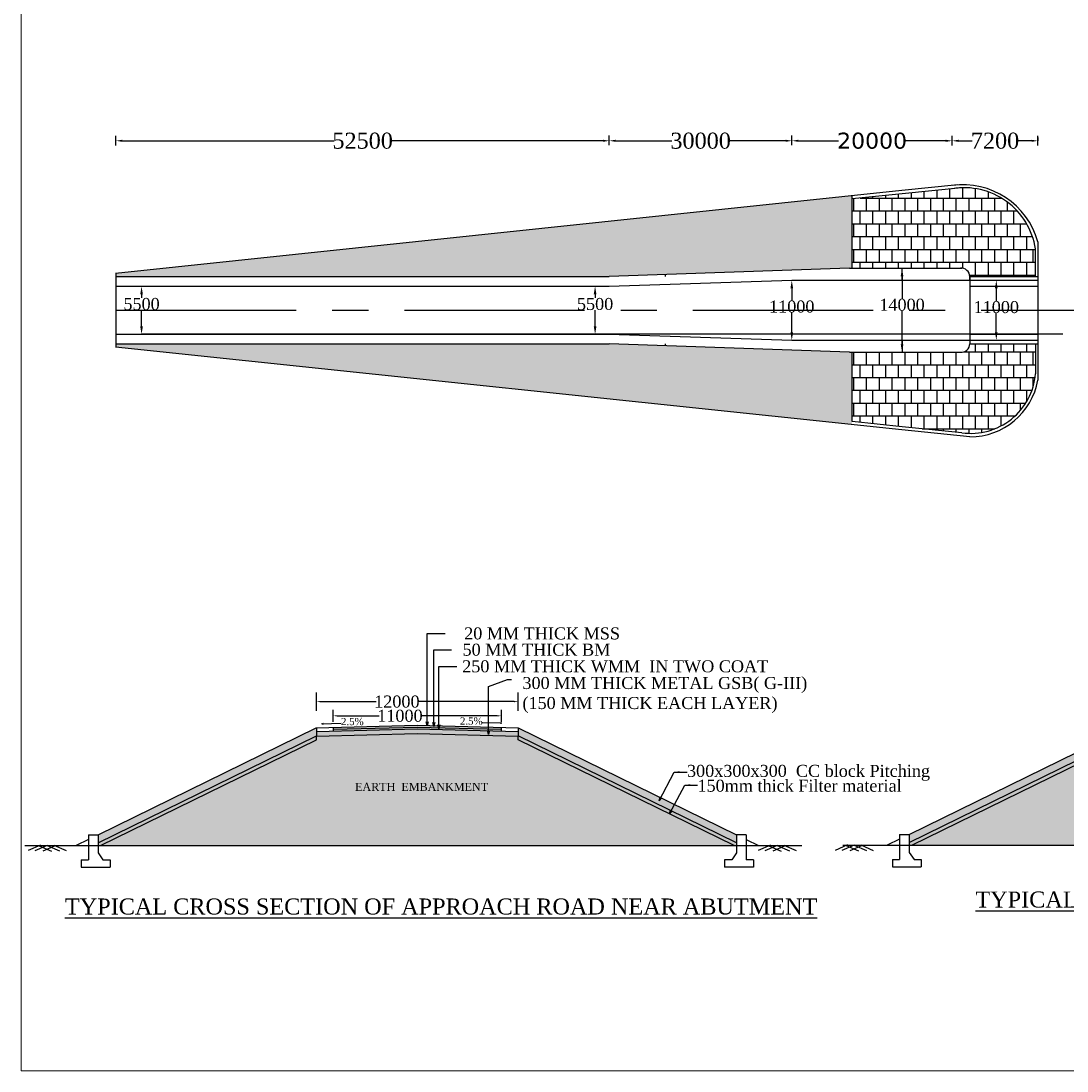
# Model space of a CAD drawing. Header units: millimetres. Extents: x -20950785 to 389010297, y -11535949 to 14056629.
# Tile 24 of 256: x 8343254 to 8473816, y -793794 to -662681. Entities that reach past the tile are written whole.
import ezdxf

# ---------------------------------------------------------------- set-up
doc = ezdxf.new("R2010")
doc.units = ezdxf.units.MM
doc.header["$LTSCALE"] = 60
doc.header["$MEASUREMENT"] = 0
doc.linetypes.add('CENTERX2', pattern=[4, 2.5, -0.5, 0.5, -0.5])
doc.styles.add('style1', font='txt.shx', dxfattribs={"height": 1})
doc.dimstyles.get("Standard").update_dxf_attribs({"dimtxt": 400, "dimasz": 215, "dimexe": 0.18, "dimexo": 0.0625, "dimgap": 0.09, "dimtad": 0, "dimtih": 1, "dimtoh": 1, "dimdec": 0, "dimzin": 4, "dimdsep": 46, "dimtxsty": 'Standard', "dimblk": 'OPEN90', "dimcen": 0, "dimadec": 0, "dimazin": 1, "dimtfac": 1, "dimtdec": 0, "dimtix": 1, "dimtofl": 0, "dimtmove": 0, "dimatfit": 3, "dimldrblk": 'OPEN30', "dimfxl": 1, "dimtolj": 1, "dimtzin": 0, "dimarcsym": 0})
pattern_1 = [(37.5, (1906731.42, 183303.25), (-5.6694022, 173.4141392), [0, -136.8, 0, -153, 0, -146.25]), (7.5, (1906731.42, 183303.25), (159.2799035, 253.993146), [0, -73.8, 0, -123.3, 0, -47.25]), (327.5, (1906620.72, 183303.25), (280.2727676, 0.5093148), [0, -45, 0, -162, 0, -211.5]), (317.5, (1906620.72, 183303.25), (270.551394, 78.990801), [0, -22.5, 0, -106.2, 0, -121.5])]

# ---------------------------------------------------------------- blocks, each defined once
blk = doc.blocks.new('*D115')
at = {"color": 0, "linetype": 'Continuous', "lineweight": -2, "transparency": 16777216}
for p, q in [((8463868, -695047), (8464992, -695047)), ((8464992, -696047), (8464992, -697652)), ((8464992, -701547), (8464992, -699179)), ((8463868, -702547), (8464992, -702547))]:
    blk.add_line(p, q, dxfattribs=at)
for points in [[(8464825, -696047), (8465158, -696047), (8464992, -695047)], [(8464825, -701547), (8465158, -701547), (8464992, -702547)]]:
    blk.add_solid(points, dxfattribs=at)
at = {"layer": 'Defpoints', "color": 0, "linetype": 'Continuous', "lineweight": -2, "transparency": 16777216}
for p in [(8463868, -695047), (8463868, -702547), (8464992, -702547)]:
    blk.add_point(p, dxfattribs=at)
at = {"color": 0, "linetype": 'Continuous', "transparency": 16777216, "insert": (8464992, -698415), "char_height": 500, "attachment_point": 5}
blk.add_mtext('\\A1;{\\fTimes New Roman|b0|i0|c0|p18;\\H3x;11000}', dxfattribs=at)
blk = doc.blocks.new('*D103')
at = {"color": 0, "linetype": 'Continuous', "lineweight": -2, "transparency": 16777216}
for p, q in [((8459486, -677639), (8459486, -677639)), ((8460286, -677639), (8461991, -677639)), ((8469387, -677639), (8467682, -677639)), ((8470187, -677210), (8470187, -677640))]:
    blk.add_line(p, q, dxfattribs=at)
for points in [[(8460286, -677506), (8460286, -677773), (8459486, -677639)], [(8469387, -677506), (8469387, -677773), (8470187, -677639)]]:
    blk.add_solid(points, dxfattribs=at)
at = {"layer": 'Defpoints', "color": 0, "linetype": 'Continuous', "lineweight": -2, "transparency": 16777216}
for p in [(8459486, -677639), (8470187, -677210), (8470187, -677639)]:
    blk.add_point(p, dxfattribs=at)
at = {"color": 0, "linetype": 'Continuous', "transparency": 16777216, "insert": (8464836, -677639), "char_height": 500, "attachment_point": 5}
blk.add_mtext('\\A1;{\\fTimes New Roman|b0|i0|c0|p18;\\H4x;7200}', dxfattribs=at)
blk = doc.blocks.new('*D104')
at = {"color": 0, "linetype": 'Continuous', "lineweight": -2, "transparency": 16777216}
for p, q in [((8355111, -677639), (8355111, -677639)), ((8355911, -677639), (8382331, -677639)), ((8415887, -677639), (8389467, -677639)), ((8416687, -677639), (8416687, -677639))]:
    blk.add_line(p, q, dxfattribs=at)
for points in [[(8355911, -677506), (8355911, -677773), (8355111, -677639)], [(8415887, -677506), (8415887, -677773), (8416687, -677639)]]:
    blk.add_solid(points, dxfattribs=at)
at = {"layer": 'Defpoints', "color": 0, "linetype": 'Continuous', "lineweight": -2, "transparency": 16777216}
for p in [(8355111, -677639), (8416687, -677639), (8416687, -677639)]:
    blk.add_point(p, dxfattribs=at)
at = {"color": 0, "linetype": 'Continuous', "transparency": 16777216, "insert": (8385899, -677639), "char_height": 500, "attachment_point": 5}
blk.add_mtext('\\A1;{\\fTimes New Roman|b0|i0|c0|p18;\\H4x;52500}', dxfattribs=at)
blk = doc.blocks.new('*D102')
at = {"color": 0, "linetype": 'Continuous', "lineweight": -2, "transparency": 16777216}
for p, q in [((8416687, -677639), (8416687, -677639)), ((8417487, -677639), (8424507, -677639)), ((8438686, -677639), (8431666, -677639)), ((8439486, -677639), (8439486, -677639))]:
    blk.add_line(p, q, dxfattribs=at)
for points in [[(8417487, -677506), (8417487, -677773), (8416687, -677639)], [(8438686, -677506), (8438686, -677773), (8439486, -677639)]]:
    blk.add_solid(points, dxfattribs=at)
at = {"layer": 'Defpoints', "color": 0, "linetype": 'Continuous', "lineweight": -2, "transparency": 16777216}
for p in [(8416687, -677639), (8439486, -677639), (8439486, -677639)]:
    blk.add_point(p, dxfattribs=at)
at = {"color": 0, "linetype": 'Continuous', "transparency": 16777216, "insert": (8428087, -677639), "char_height": 500, "attachment_point": 5}
blk.add_mtext('\\A1;{\\fTimes New Roman|b0|i0|c0|p18;\\H4x;30000}', dxfattribs=at)
blk = doc.blocks.new('*D113')
at = {"color": 0, "linetype": 'Continuous', "lineweight": -2, "transparency": 16777216}
for p, q in [((8439486, -695047), (8439463, -695047)), ((8439464, -696047), (8439464, -697585)), ((8439464, -701547), (8439464, -699111)), ((8439464, -702547), (8439463, -702547))]:
    blk.add_line(p, q, dxfattribs=at)
for points in [[(8439297, -696047), (8439630, -696047), (8439464, -695047)], [(8439297, -701547), (8439630, -701547), (8439464, -702547)]]:
    blk.add_solid(points, dxfattribs=at)
at = {"layer": 'Defpoints', "color": 0, "linetype": 'Continuous', "lineweight": -2, "transparency": 16777216}
for p in [(8439486, -695047), (8439464, -702547), (8439464, -702547)]:
    blk.add_point(p, dxfattribs=at)
at = {"color": 0, "linetype": 'Continuous', "transparency": 16777216, "insert": (8439464, -698348), "char_height": 500, "attachment_point": 5}
blk.add_mtext('\\A1;{\\fTimes New Roman|b0|i0|c0|p18;\\H3x;11000}', dxfattribs=at)
blk = doc.blocks.new('*D114')
at = {"color": 0, "linetype": 'Continuous', "lineweight": -2, "transparency": 16777216}
for p, q in [((8358301, -695797), (8358301, -695797)), ((8358301, -696797), (8358301, -697265)), ((8358301, -700797), (8358301, -698791)), ((8416687, -701797), (8358301, -701797))]:
    blk.add_line(p, q, dxfattribs=at)
for points in [[(8358135, -696797), (8358468, -696797), (8358301, -695797)], [(8358135, -700797), (8358468, -700797), (8358301, -701797)]]:
    blk.add_solid(points, dxfattribs=at)
at = {"layer": 'Defpoints', "color": 0, "linetype": 'Continuous', "lineweight": -2, "transparency": 16777216}
for p in [(8358301, -695797), (8358301, -701797), (8416687, -701797)]:
    blk.add_point(p, dxfattribs=at)
at = {"color": 0, "linetype": 'Continuous', "transparency": 16777216, "insert": (8358301, -698028), "char_height": 500, "attachment_point": 5}
blk.add_mtext('\\A1;{\\fTimes New Roman|b0|i0|c0|p18;\\H3x;5500}', dxfattribs=at)
blk = doc.blocks.new('*D112')
at = {"color": 0, "linetype": 'Continuous', "lineweight": -2, "transparency": 16777216}
for p, q in [((8453227, -693547), (8453227, -693547)), ((8453227, -694547), (8453227, -697361)), ((8453227, -703047), (8453227, -698887)), ((8453227, -704047), (8453227, -704047))]:
    blk.add_line(p, q, dxfattribs=at)
for points in [[(8453060, -694547), (8453394, -694547), (8453227, -693547)], [(8453060, -703047), (8453394, -703047), (8453227, -704047)]]:
    blk.add_solid(points, dxfattribs=at)
at = {"layer": 'Defpoints', "color": 0, "linetype": 'Continuous', "lineweight": -2, "transparency": 16777216}
for p in [(8453227, -693547), (8453227, -704047), (8453227, -704047)]:
    blk.add_point(p, dxfattribs=at)
at = {"color": 0, "linetype": 'Continuous', "transparency": 16777216, "insert": (8453227, -698124), "char_height": 500, "attachment_point": 5}
blk.add_mtext('\\A1;{\\fTimes New Roman|b0|i0|c0|p18;\\H3x;14000}', dxfattribs=at)
blk = doc.blocks.new('*D117')
at = {"color": 0, "linetype": 'Continuous', "lineweight": -2, "transparency": 16777216}
for p, q in [((8439486, -677639), (8439486, -677640)), ((8440286, -677640), (8445312, -677640)), ((8458686, -677640), (8453659, -677640)), ((8459486, -677639), (8459486, -677640))]:
    blk.add_line(p, q, dxfattribs=at)
for points in [[(8440286, -677506), (8440286, -677773), (8439486, -677640)], [(8458686, -677506), (8458686, -677773), (8459486, -677640)]]:
    blk.add_solid(points, dxfattribs=at)
at = {"layer": 'Defpoints', "color": 0, "linetype": 'Continuous', "lineweight": -2, "transparency": 16777216}
for p in [(8439486, -677639), (8459486, -677639), (8459486, -677640)]:
    blk.add_point(p, dxfattribs=at)
at = {"color": 0, "linetype": 'Continuous', "transparency": 16777216, "insert": (8449486, -677640), "char_height": 500, "attachment_point": 5}
blk.add_mtext('\\A1;{\\fVerdana|b0|i0|c0|p34;\\H4x;20000}', dxfattribs=at)
blk = doc.blocks.new('*D118')
at = {"color": 0, "linetype": 'Continuous', "lineweight": -2, "transparency": 16777216}
for p, q in [((8380121, -747672), (8380121, -747671)), ((8380621, -747672), (8387574, -747672)), ((8404821, -747672), (8392773, -747672)), ((8405321, -747672), (8405321, -747671))]:
    blk.add_line(p, q, dxfattribs=at)
for points in [[(8380621, -747588), (8380621, -747755), (8380121, -747672)], [(8404821, -747588), (8404821, -747755), (8405321, -747672)]]:
    blk.add_solid(points, dxfattribs=at)
at = {"layer": 'Defpoints', "color": 0, "linetype": 'Continuous', "lineweight": -2, "transparency": 16777216}
for p in [(8380121, -747672), (8405321, -747672), (8405321, -747672)]:
    blk.add_point(p, dxfattribs=at)
at = {"color": 0, "linetype": 'Continuous', "transparency": 16777216, "insert": (8390173, -747672), "char_height": 300, "attachment_point": 5}
blk.add_mtext('\\A1;{\\fTimes New Roman|b0|i0|c0|p18;\\H5x;12000}', dxfattribs=at)
blk = doc.blocks.new('*D119')
at = {"color": 0, "linetype": 'Continuous', "lineweight": -2, "transparency": 16777216}
for p, q in [((8382210, -749442), (8382210, -749442)), ((8382710, -749442), (8387955, -749442)), ((8402710, -749442), (8393153, -749442)), ((8403210, -749442), (8403210, -749442))]:
    blk.add_line(p, q, dxfattribs=at)
for points in [[(8382710, -749359), (8382710, -749526), (8382210, -749442)], [(8402710, -749359), (8402710, -749526), (8403210, -749442)]]:
    blk.add_solid(points, dxfattribs=at)
at = {"layer": 'Defpoints', "color": 0, "linetype": 'Continuous', "lineweight": -2, "transparency": 16777216}
for p in [(8382210, -749442), (8403210, -749442), (8403210, -749442)]:
    blk.add_point(p, dxfattribs=at)
at = {"color": 0, "linetype": 'Continuous', "transparency": 16777216, "insert": (8390554, -749442), "char_height": 300, "attachment_point": 5}
blk.add_mtext('\\A1;{\\fTimes New Roman|b0|i0|c0|p18;\\H5x;11000}', dxfattribs=at)
blk = doc.blocks.new('*D281')
at = {"color": 0, "linetype": 'Continuous', "lineweight": -2, "transparency": 16777216}
for p, q in [((8414913, -695797), (8414913, -695797)), ((8414913, -696797), (8414913, -697265)), ((8414913, -700797), (8414913, -698791)), ((8473299, -701797), (8414913, -701797))]:
    blk.add_line(p, q, dxfattribs=at)
for points in [[(8414746, -696797), (8415080, -696797), (8414913, -695797)], [(8414746, -700797), (8415080, -700797), (8414913, -701797)]]:
    blk.add_solid(points, dxfattribs=at)
at = {"layer": 'Defpoints', "color": 0, "linetype": 'Continuous', "lineweight": -2, "transparency": 16777216}
for p in [(8414913, -695797), (8414913, -701797), (8473299, -701797)]:
    blk.add_point(p, dxfattribs=at)
at = {"color": 0, "linetype": 'Continuous', "transparency": 16777216, "insert": (8414913, -698028), "char_height": 500, "attachment_point": 5}
blk.add_mtext('\\A1;{\\fTimes New Roman|b0|i0|c0|p18;\\H3x;5500}', dxfattribs=at)

msp = doc.modelspace()

# ---------------------------------------------------------------- hatches: boundary and pattern name
at = {"linetype": 'ByBlock', "lineweight": -2, "ltscale": 2}
h = msp.add_hatch(dxfattribs=at)
h.set_pattern_fill('AR-B88', color=256, scale=200)
edge = h.paths.add_edge_path()
edge.add_line((8460715.04, -683500.69), (8453227.02, -684247.19))
edge.add_line((8453227.02, -684247.19), (8446985.68, -684905.57))
edge.add_line((8446985.68, -684905.57), (8446985.68, -693547.19))
edge.add_line((8446985.68, -693547.19), (8460503.72, -693547.19))
edge.add_arc((8460604.55, -694625.46), 1082.98, 1.4961999, 95.3422845, ccw=False)
edge.add_line((8461687.16, -694597.19), (8469887.16, -694597.19))
edge.add_line((8469887.16, -694597.19), (8469887.16, -691145.94))
edge.add_arc((8460959.39, -692532.13), 9034.74, 8.8256354, 91.5497913)
edge = h.paths.add_edge_path()
edge.add_line((8460503.72, -704047.19), (8446985.68, -704047.19))
edge.add_line((8446985.68, -704047.19), (8446985.68, -712688.81))
edge.add_line((8446985.68, -712688.81), (8453227.02, -713347.19))
edge.add_line((8453227.02, -713347.19), (8460698.96, -714093.59))
edge.add_arc((8461810.14, -706064.46), 8105.66, 262.1207209, 355.1822315)
edge.add_line((8469887.16, -706745.22), (8469887.16, -702997.19))
edge.add_line((8469887.16, -702997.19), (8461687.16, -702997.19))
edge.add_arc((8460604.55, -702968.91), 1082.98, 264.6577155, 358.5038001, ccw=False)
h = msp.add_hatch(dxfattribs=at)
h.set_pattern_fill('AR-CONC', color=256, scale=200)
h.set_pattern_definition([(50, (0, 0), (1434.52037, -125.50427), [150, -1650]), (355, (0, 0), (-277.50267, 1504.38427), [120, -1320]), (100.451444, (119.5, -10.5), (1157.0177, 1378.87998), [127.48038, -1402.28422]), (46.1842, (0, 400), (2134.48266, -331.03856), [225, -2475]), (96.635635, (177.9, 372.4), (1869.3239, 1948.2372), [191.2207, -2103.4275]), (351.184164, (0, 400), (1869.3239, 1948.2372), [180, -1980]), (21, (200, 300), (1193.8141, -805.23778), [150, -1650]), (326, (200, 300), (486.63066, 1450.3001), [120, -1320]), (71.451445, (299.5, 232.9), (1680.44475, 645.0623), [127.48038, -1402.28422]), (37.5, (0, 0), (24.31971, 665.787708), [0, -1304, 0, -1340, 0, -1325]), (7.5, (0, 0), (526.139075, 788.823424), [0, -764, 0, -1274, 0, -505]), (327.5, (-446, 0), (1067.644872, -45.109743), [0, -500, 0, -1560, 0, -2070]), (317.5, (-646, 0), (1166.37234, 200.20996), [0, -650, 0, -1036, 0, -1470])])
h.paths.add_polyline_path([(8446985.68, -684503.35), (8355110.81, -694194.97), (8355110.81, -694597.19), (8416687.16, -694597.19), (8446687.16, -693547.19), (8446985.68, -693547.19)])
h.paths.add_polyline_path([(8446985.68, -704047.19), (8446687.16, -704047.19), (8416687.16, -702997.19), (8355110.81, -702997.19), (8355110.81, -703399.41), (8446985.68, -713091.03)])
h.paths.add_polyline_path([(8629591.02, -703546.72), (8629591.02, -703145.58), (8542447.84, -703145.58), (8542447.84, -710113.58)])
h.paths.add_polyline_path([(8542447.84, -687777.59), (8542447.84, -694745.58), (8629591.02, -694745.58), (8629591.02, -694344.45)])
at = {"linetype": 'Continuous'}
h = msp.add_hatch(dxfattribs=at)
h.set_pattern_fill('HONEY', color=256, scale=3000)
h.set_pattern_definition([(0, (1906731.42, 183303.25), (562.5, 324.759526), [375, -750]), (120, (1906731.42, 183303.25), (-562.5, 324.759526), [375, -750]), (60, (1906731.42, 183303.25), (1e-13, 649.519053), [-750, 375])])
h.paths.add_polyline_path([(8352869.25, -764283.04), (8352869.25, -765285.15), (8380121.31, -751940.4), (8380121.31, -750943.51), (8380110.06, -750943.79)])
h.paths.add_polyline_path([(8432573.36, -765285.15), (8432573.36, -764283.55), (8405321.31, -750943.79), (8405321.31, -751940.4)])
h = msp.add_hatch(dxfattribs=at)
h.set_pattern_fill('AR-CONC', color=256, scale=90)
h.set_pattern_definition([(50, (1906731.4, 183303.25), (645.534164, -56.47692), [67.5, -742.5]), (355, (1906731.4, 183303.25), (-124.8762, 676.97292), [54, -594]), (100.451444, (1906785.2, 183298.54), (520.65796, 620.49599), [57.36617, -631.0279]), (46.1842, (1906731.4, 183483.25), (960.5172, -148.96735), [101.25, -1113.75]), (96.635635, (1906811.5, 183470.8), (841.19575, 876.70674), [86.04931, -946.54238]), (351.184164, (1906731.4, 183483.3), (841.19575, 876.70674), [81, -891]), (21, (1906821.4, 183438.25), (537.216347, -362.357), [67.5, -742.5]), (326, (1906821.4, 183438.25), (218.9838, 652.63504), [54, -594]), (71.451445, (1906866.2, 183408.05), (756.20014, 290.27804), [57.36617, -631.0279]), (37.5, (1906731.42, 183303.25), (10.94387, 299.6044684), [0, -586.8, 0, -603, 0, -596.25]), (7.5, (1906731.42, 183303.25), (236.762584, 354.97054), [0, -343.8, 0, -573.3, 0, -227.25]), (327.5, (1906530.72, 183303.25), (480.4401926, -20.299385), [0, -225, 0, -702, 0, -931.5]), (317.5, (1906440.72, 183303.25), (524.867552, 90.094484), [0, -292.5, 0, -466.2, 0, -661.5])])
h.paths.add_polyline_path([(8392721.31, -751078.65), (8380121.31, -751393.65), (8380121.31, -751978.65), (8392721.31, -751663.65)])
h.paths.add_polyline_path([(8405321.31, -751393.65), (8392721.31, -751078.65), (8392721.31, -751663.65), (8405321.31, -751978.65)])
h = msp.add_hatch(dxfattribs=at)
h.set_pattern_fill('AR-CONC', color=256, scale=60)
h.set_pattern_definition([(50, (1906731.42, 183303.25), (430.35611, -37.651281), [45, -495]), (355, (1906731.42, 183303.25), (-83.2508, 451.31528), [36, -396]), (100.4514445, (1906767.3, 183300.1), (347.105308, 413.663995), [38.244115, -420.685267]), (46.1842, (1906731.4, 183423.25), (640.3448, -99.31157), [67.5, -742.5]), (96.635635, (1906784.8, 183415), (560.79717, 584.47116), [57.366205, -631.028256]), (351.184164, (1906731.4, 183423.25), (560.79717, 584.47116), [54, -594]), (21, (1906791.42, 183393.25), (358.144231, -241.571334), [45, -495]), (326, (1906791.42, 183393.25), (145.9892, 435.090027), [36, -396]), (71.451445, (1906821.27, 183373.1), (504.133426, 193.518692), [38.244114, -420.685267]), (37.5, (1906731.42, 183303.25), (7.2959132, 199.7363123), [0, -391.2, 0, -402, 0, -397.5]), (7.5, (1906731.42, 183303.25), (157.8417225, 236.647027), [0, -229.2, 0, -382.2, 0, -151.5]), (327.5, (1906597.62, 183303.25), (320.2934617, -13.532923), [0, -150, 0, -468, 0, -621]), (317.5, (1906537.62, 183303.25), (349.911702, 60.062989), [0, -195, 0, -310.8, 0, -441])])
h.paths.add_polyline_path([(8392721.31, -750628.51), (8382210.06, -750891.29), (8382210.06, -751116.36), (8392721.31, -750853.58)])
h.paths.add_polyline_path([(8392721.31, -750628.51), (8392721.31, -750853.58), (8403207.02, -751115.73), (8403207.02, -750890.66)])
h.paths.add_polyline_path([(8392721.31, -750853.58), (8392721.31, -751078.65), (8403207.02, -751340.8), (8403207.02, -751115.73)])
h.paths.add_polyline_path([(8392721.31, -750853.58), (8382210.06, -751116.36), (8382210.06, -751341.43), (8392721.31, -751078.65)])
h = msp.add_hatch(dxfattribs=at)
h.set_pattern_fill('HONEY', color=256, scale=3000)
h.set_pattern_definition([(0, (2007986.2, 183336.07), (562.5, 324.759526), [375, -750]), (120, (2007986.2, 183336.07), (-562.5, 324.759526), [375, -750]), (60, (2007986.2, 183336.07), (1e-13, 649.519053), [-750, 375])])
h.paths.add_polyline_path([(8454124.03, -764250.23), (8454124.03, -765252.34), (8481376.08, -751907.58), (8481376.08, -750910.7), (8481364.83, -750910.98)])
h.paths.add_polyline_path([(8533828.14, -765252.34), (8533828.14, -764250.73), (8506576.08, -750910.98), (8506576.08, -751907.58)])
h = msp.add_hatch(dxfattribs=at)
h.set_pattern_fill('AR-SAND', color=256, scale=90)
h.set_pattern_definition(pattern_1)
h.paths.add_polyline_path([(8380142.58, -752431.03), (8380119.55, -751941.26), (8352869.25, -765285.15), (8352869.25, -765628.65), (8353191, -765628.65)])
h = msp.add_hatch(dxfattribs=at)
h.set_pattern_fill('AR-SAND', color=256, scale=1000)
h.set_pattern_definition([(37.5, (6284339, -677743.5), (-62.9934, 1926.8238), [0, -1520, 0, -1700, 0, -1625]), (7.5, (6284339, -677743.5), (1769.7767, 2822.146), [0, -820, 0, -1370, 0, -525]), (327.5, (6283109, -677743.5), (3114.1419, 5.659), [0, -500, 0, -1800, 0, -2350]), (317.5, (6283109, -677743.5), (3006.1266, 877.6756), [0, -250, 0, -1180, 0, -1350])])
h.paths.add_polyline_path([(8392721.31, -751663.65), (8380121.31, -751978.65), (8380142.58, -752431.03), (8353191, -765628.65), (8392721.31, -765628.65)])
h.paths.add_polyline_path([(8405300.03, -752431.03), (8405321.31, -751978.65), (8392721.31, -751663.65), (8392721.31, -765628.65), (8432251.61, -765628.65)])
h = msp.add_hatch(dxfattribs=at)
h.set_pattern_fill('AR-SAND', color=256, scale=90)
h.set_pattern_definition(pattern_1)
h.paths.add_polyline_path([(8405321.31, -751940.4), (8405321.31, -751978.65), (8405300.03, -752431.03), (8432251.61, -765628.65), (8432573.36, -765628.65), (8432573.36, -765285.15)])
h = msp.add_hatch(dxfattribs=at)
h.set_pattern_fill('AR-SAND', color=256, scale=90)
h.set_pattern_definition([(37.5, (2007986.2, 183336.07), (-5.6694022, 173.4141392), [0, -136.8, 0, -153, 0, -146.25]), (7.5, (2007986.2, 183336.07), (159.2799035, 253.993146), [0, -73.8, 0, -123.3, 0, -47.25]), (327.5, (2007875.5, 183336.07), (280.2727676, 0.5093148), [0, -45, 0, -162, 0, -211.5]), (317.5, (2007875.5, 183336.07), (270.551394, 78.990801), [0, -22.5, 0, -106.2, 0, -121.5])])
h.paths.add_polyline_path([(8481397.36, -752398.22), (8481374.32, -751908.44), (8454124.03, -765252.34), (8454124.03, -765595.84), (8454445.78, -765595.84)])
h = msp.add_hatch(dxfattribs=at)
h.set_pattern_fill('AR-SAND', color=256, scale=1000)
h.set_pattern_definition([(37.5, (6385593.8, -677710.7), (-62.9934, 1926.8238), [0, -1520, 0, -1700, 0, -1625]), (7.5, (6385593.8, -677710.7), (1769.7767, 2822.146), [0, -820, 0, -1370, 0, -525]), (327.5, (6384363.8, -677710.7), (3114.1419, 5.659), [0, -500, 0, -1800, 0, -2350]), (317.5, (6384363.8, -677710.7), (3006.1266, 877.6756), [0, -250, 0, -1180, 0, -1350])])
h.paths.add_polyline_path([(8493976.08, -751630.84), (8481376.08, -751945.84), (8481397.36, -752398.22), (8454445.78, -765595.84), (8493976.08, -765595.84)])
h.paths.add_polyline_path([(8506554.81, -752398.22), (8506576.08, -751945.84), (8493976.08, -751630.84), (8493976.08, -765595.84), (8533506.38, -765595.84)])

# ---------------------------------------------------------------- linework, layer by layer
at = {"lineweight": 5}
for p, q in [((8343253.98, -793794.32), (8343253.98, -600358.69)), ((8641735.75, -793794.32), (8343253.98, -793794.32))]:
    msp.add_line(p, q, dxfattribs=at)
at = {"linetype": 'Continuous'}
for p, q in [((8355110.81, -678239.46), (8355110.81, -677038.92)), ((8416687.36, -678184.28), (8416687.36, -676983.75)), ((8439485.68, -678184.28), (8439485.68, -676983.75)), ((8459485.68, -678239.84), (8459485.68, -677039.3)), ((8470187.16, -678239.66), (8470187.16, -677039.12)), ((8470187.16, -690256.95), (8470187.16, -707518.14)), ((8446687.16, -693547.19), (8460705.38, -693547.19)), ((8355110.81, -694597.19), (8416687.16, -694597.19)), ((8423646.42, -694353.61), (8423646.42, -694597.19)), ((8461687.16, -694597.19), (8470187.16, -694597.19)), ((8461687.16, -694597.19), (8461687.16, -702997.19)), ((8416687.34, -695797.19), (8439485.68, -695047.19)), ((8439485.68, -695047.19), (8470187.16, -695047.19)), ((8468187.16, -698797.19), (8483990.33, -698797.19)), ((8416687.16, -701797.19), (8439463.66, -702547.19)), ((8439463.66, -702547.19), (8470187.16, -702547.19)), ((8355110.81, -702997.19), (8416687.16, -702997.19)), ((8423646.42, -702997.19), (8423646.42, -703240.76)), ((8446687.16, -704047.19), (8460705.38, -704047.19)), ((8461687.16, -702997.19), (8470187.16, -702997.19)), ((8469887.16, -702997.19), (8469887.16, -706745.22)), ((8380121.31, -748812.26), (8380121.31, -746531.01)), ((8405321.31, -748812.26), (8405321.31, -746531.01)), ((8382210.06, -750184.31), (8382210.06, -748700.22)), ((8403210.06, -750184.31), (8403210.06, -748700.22)), ((8380121.31, -750943.51), (8380121.31, -751978.65)), ((8382210.06, -750891.29), (8382210.06, -751341.43)), ((8403207.02, -750890.66), (8403207.02, -751340.8)), ((8403207.02, -750890.66), (8403207.02, -751340.8)), ((8405321.31, -750943.51), (8405321.31, -751978.65)), ((8351669.25, -764283.55), (8351669.25, -767433.55)), ((8351669.25, -764283.55), (8352869.25, -764283.55)), ((8352869.25, -764283.55), (8352869.25, -766533.55)), ((8432573.36, -764283.55), (8432573.36, -766533.55)), ((8433773.36, -764283.55), (8432573.36, -764283.55)), ((8433773.36, -764283.55), (8433773.36, -767433.55)), ((8452924.03, -764250.73), (8452924.03, -767400.73)), ((8452924.03, -764250.73), (8454124.03, -764250.73)), ((8454124.03, -764250.73), (8454124.03, -766500.73)), ((8343713.36, -765628.65), (8440717.86, -765628.65)), ((8351669.25, -765633.55), (8352869.25, -765633.55)), ((8445827.34, -765595.84), (8543680.52, -765595.84)), ((8452924.03, -765600.73), (8454124.03, -765600.73)), ((8352869.25, -766533.55), (8353469.25, -767433.55)), ((8432573.36, -766533.55), (8431973.36, -767433.55)), ((8454124.03, -766500.73), (8454724.03, -767400.73)), ((8350769.25, -767433.55), (8350769.25, -768333.55)), ((8350769.25, -767433.55), (8351669.25, -767433.55)), ((8353469.25, -767433.55), (8354369.25, -767433.55)), ((8354369.25, -767433.55), (8354369.25, -768333.55)), ((8431973.36, -767433.55), (8431073.36, -767433.55)), ((8431073.36, -767433.55), (8431073.36, -768333.55)), ((8434673.36, -767433.55), (8433773.36, -767433.55)), ((8434673.36, -767433.55), (8434673.36, -768333.55)), ((8452024.03, -767400.73), (8452024.03, -768300.73)), ((8452024.03, -767400.73), (8452924.03, -767400.73)), ((8452024.03, -768300.73), (8455624.03, -768300.73)), ((8454724.03, -767400.73), (8455624.03, -767400.73)), ((8455624.03, -767400.73), (8455624.03, -768300.73)), ((8350769.25, -768333.55), (8354369.25, -768333.55)), ((8434673.36, -768333.55), (8431073.36, -768333.55))]:
    msp.add_line(p, q, dxfattribs=at)
at = {"linetype": 'ByBlock', "lineweight": -2, "ltscale": 2}
for p, q in [((8460173.33, -683147.27), (8453187.04, -683849.19)), ((8460630.16, -683503.39), (8453227.02, -684247.19)), ((8446985.68, -684905.57), (8446985.68, -684503.35)), ((8446985.68, -693547.19), (8446985.68, -684905.57)), ((8469887.16, -694597.19), (8469887.16, -691152.83)), ((8453227.02, -695047.19), (8453227.02, -693547.19)), ((8355110.81, -694194.97), (8355110.81, -703399.41)), ((8461687.16, -695047.19), (8461687.16, -694597.19)), ((8456985.68, -695047.19), (8456985.68, -695040.93)), ((8453227.02, -702547.19), (8453227.02, -704047.19)), ((8453185.06, -713744.98), (8355068.85, -703394.98)), ((8446985.68, -712688.81), (8446985.68, -704047.19)), ((8453227.02, -713347.19), (8446985.68, -712688.81)), ((8461697.8, -714595.36), (8453187.26, -713745.21)), ((8460698.96, -714093.59), (8453227.02, -713347.19)), ((8461687.16, -714192.31), (8461687.16, -714197.19))]:
    msp.add_line(p, q, dxfattribs=at)
at = {"linetype": 'CENTERX2', "ltscale": 500}
for p, q in [((8355110.81, -695797.19), (8416687.34, -695797.19)), ((8461687.16, -695797.19), (8470187.16, -695797.19)), ((8355110.81, -701797.19), (8416687.16, -701797.19)), ((8461687.16, -701797.19), (8470187.16, -701797.19))]:
    msp.add_line(p, q, dxfattribs=at)
at = {"linetype": 'CENTERX2', "ltscale": 150}
msp.add_line((8355110.81, -698797.19), (8470187.16, -698797.19), dxfattribs=at)
for p, q in [((8345695.15, -765600.29), (8344155.6, -766280.04)), ((8346529.45, -765628.65), (8344989.9, -766308.4)), ((8345527.04, -765662.74), (8347066.59, -766342.49)), ((8347531.85, -765662.74), (8345992.3, -766342.49)), ((8346529.45, -765628.65), (8348069, -766308.4)), ((8347363.74, -765600.29), (8348903.29, -766280.04)), ((8436787.41, -765600.29), (8435247.86, -766280.04)), ((8437621.71, -765628.65), (8436082.16, -766308.4)), ((8436619.3, -765662.74), (8438158.85, -766342.49)), ((8438624.11, -765662.74), (8437084.56, -766342.49)), ((8437621.71, -765628.65), (8439161.26, -766308.4)), ((8438456, -765600.29), (8439995.55, -766280.04)), ((8446427.27, -765567.47), (8444887.72, -766247.22)), ((8447261.56, -765595.84), (8445722.02, -766275.59)), ((8446259.16, -765629.92), (8447798.71, -766309.67)), ((8448263.97, -765629.92), (8446724.42, -766309.67)), ((8447261.56, -765595.84), (8448801.11, -766275.59)), ((8448095.86, -765567.47), (8449635.41, -766247.22))]:
    msp.add_line(p, q)
at = {"linetype": 'ByBlock', "lineweight": -2, "ltscale": 2}
for points in [[(8453185.06, -683849.39), (8355068.85, -694199.39)], [(8453227.02, -684247.19), (8446985.68, -684905.57)]]:
    msp.add_lwpolyline(points, dxfattribs=at)
at = {"linetype": 'Continuous'}
for points in [[(8446687.16, -693547.19), (8416687.16, -694597.19)], [(8446687.16, -704047.19), (8416687.16, -702997.19)], [(8352868.22, -764283.55), (8380110.06, -750943.79)], [(8380110.06, -750943.79), (8392721.31, -750628.51), (8405332.55, -750943.79)], [(8380110.06, -750943.79), (8392721.31, -750628.51), (8405332.55, -750943.79)], [(8380115.68, -751168.72), (8380121.31, -751168.58)], [(8380121.31, -751393.65), (8392721.31, -751078.65), (8405321.31, -751393.65)], [(8380121.31, -751393.65), (8392721.31, -751078.65), (8405321.31, -751393.65)], [(8382210.06, -751116.36), (8392721.31, -750853.58), (8403207.02, -751115.73)], [(8405321.31, -750943.79), (8432573.36, -764283.55)], [(8405321.31, -751168.58), (8405326.93, -751168.72)], [(8454123, -764250.73), (8481364.83, -750910.98)], [(8352869.25, -765285.15), (8380121.31, -751940.4)], [(8353191, -765628.65), (8380142.58, -752431.03), (8380121.31, -751978.65)], [(8380121.31, -751978.65), (8392721.31, -751663.65), (8405321.31, -751978.65)], [(8432251.61, -765628.65), (8405300.03, -752431.03), (8405321.31, -751978.65)], [(8432573.36, -765285.15), (8405321.31, -751940.4)], [(8454124.03, -765252.34), (8481376.08, -751907.58)], [(8454445.78, -765595.84), (8481397.36, -752398.22), (8481376.08, -751945.84)], [(8351669.25, -764870.94), (8350121.31, -765628.65)], [(8433773.36, -764870.94), (8435321.31, -765628.65)], [(8452924.03, -764838.13), (8451376.08, -765595.84)]]:
    msp.add_lwpolyline(points, dxfattribs=at)
at = {"linetype": 'ByBlock', "lineweight": -2, "ltscale": 2}
for centre, radius, start, end in [((8460802.67, -692867.83), 9740.91, 15.5472121, 97.7702856), ((8460959.29, -692532.26), 9034.87, 8.8263385, 99.3869999), ((8461810.14, -706064.46), 8105.66, 262.1207209, 355.1822315), ((8461737.56, -706015.1), 8582.24, 269.6470631, 349.9136033)]:
    msp.add_arc(centre, radius, start, end, dxfattribs=at)
at = {"linetype": 'Continuous'}
for centre, start, end in [((8460604.55, -694625.46), 1.4961999, 95.3422845), ((8460604.55, -702968.91), 264.6577155, 358.5038001)]:
    msp.add_arc(centre, 1082.98, start, end, dxfattribs=at)

# ---------------------------------------------------------------- texts
at = {"linetype": 'Continuous', "attachment_point": 4}
for s, insert, char_height, width in [('{\\fTimes New Roman|b0|i0|c0|p18;       \\H1.66667x;20 MM THICK MSS}', (8396192.83, -739163.74), 900, 22391.2183), ('{\\fTimes New Roman|b0|i0|c0|p18;    \\H1.66667x;50 MM THICK BM }', (8397008.54, -741196.72), 900, 22391.2183), ('{\\fTimes New Roman|b0|i0|c0|p18;  \\H1.66667x;250 MM THICK WMM  IN TWO COAT\\H0.6x; }', (8397647.02, -743277.04), 900, 40628.2293), ('{\\fTimes New Roman|b0|i0|c0|p18;300 MM THICK METAL GSB( G-III)  (150 MM THICK EACH LAYER)}', (8405844.37, -746838.67), 1500, 40021.6834)]:
    msp.add_mtext(s, dxfattribs=dict(at, insert=insert, char_height=char_height, width=width))
at = {"linetype": 'Continuous'}
for s, insert, char_height, attachment_point in [('{\\fTimes New Roman|b0|i0|c0|p18;2.5%}\\~', (8383196.35, -750166.47), 900, 4), ('{\\fTimes New Roman|b0|i0|c0|p18;2.5%}\\~', (8400876.43, -750101.82), 900, 6), ('{\\fTimes New Roman|b0|i0|c0|p18;300x300x300  CC block Pitching}', (8426384.88, -756564.44), 1500, 4), ('{\\fTimes New Roman|b0|i0|c0|p18;150mm thick Filter material }', (8427694.01, -758179.13), 1500, 4)]:
    msp.add_mtext(s, dxfattribs=dict(at, insert=insert, char_height=char_height, attachment_point=attachment_point))
at = {"char_height": 2073.6, "attachment_point": 1, "style": 'style1'}
for s, insert in [('{\\fTimes New Roman|b0|i0|c0|p18;\\H0.48225x;EARTH  EMBANKMENT\\H2.0736x;                         }', (8384946.17, -757814.21)), ('{\\fTimes New Roman|b0|i0|c0|p18;\\H0.96451x;\\LTYPICAL CROSS SECTION OF APPROACH ROAD NEAR ABUTMENT\\H0.75x;\\l \\H1.3824x;                        }', (8348741.19, -772252.27)), ('{\\fTimes New Roman|b0|i0|c0|p18;\\H0.96451x;\\LTYPICAL CROSS SECTION OF APPROACH ROAD\\l \\H1.0368x;                        }', (8462386.11, -771381.77))]:
    msp.add_mtext(s, dxfattribs=dict(at, insert=insert))

# ---------------------------------------------------------------- dimensions: what is measured, and where the dimension line sits
at = {"linetype": 'Continuous'}
for base, p1, p2, text, picture, middle in [((8416687.36, -677639.19), (8355110.81, -677639.19), (8416687.36, -677639.19), '{\\fTimes New Roman|b0|i0|c0|p18;\\H4x;52500}', '*D104', (8385899.09, -677639.19)), ((8439485.68, -677639.19), (8416687.36, -677639.19), (8439485.68, -677639.19), '{\\fTimes New Roman|b0|i0|c0|p18;\\H4x;30000}', '*D102', (8428086.52, -677639.19)), ((8459485.68, -677639.77), (8439485.68, -677639.19), (8459485.68, -677639.19), '{\\fVerdana|b0|i0|c0|p34;\\H4x;<>}', '*D117', (8449485.68, -677639.77)), ((8470187.16, -677639.39), (8459485.68, -677639.39), (8470187.16, -677209.61), '{\\fTimes New Roman|b0|i0|c0|p18;\\H4x;7200}', '*D103', (8464836.42, -677639.39))]:
    dim = msp.add_linear_dim(base=base, p1=p1, p2=p2, text=text, dimstyle='Standard', override={"dimtxt": 500, "dimasz": 800, "dimfxl": 300}, dxfattribs=at)
    dim.commit()
    dim.dimension.update_dxf_attribs({"geometry": picture, "text_midpoint": middle})
for base, p1, p2, text, picture, middle in [((8453227.02, -704047.19), (8453227.02, -693547.19), (8453227.02, -704047.19), '{\\fTimes New Roman|b0|i0|c0|p18;\\H3x;14000}', '*D112', (8453227.02, -698123.86)), ((8358301.22, -701797.19), (8358301.22, -695797.19), (8416687.16, -701797.19), '{\\fTimes New Roman|b0|i0|c0|p18;\\H3x;5500}', '*D114', (8358301.22, -698027.94)), ((8414912.97, -701797.19), (8414912.97, -695797.19), (8473298.91, -701797.19), '{\\fTimes New Roman|b0|i0|c0|p18;\\H3x;5500}', '*D281', (8414912.97, -698027.94)), ((8439463.66, -702547.19), (8439485.68, -695047.19), (8439463.66, -702547.19), '{\\fTimes New Roman|b0|i0|c0|p18;\\H3x;11000}', '*D113', (8439463.66, -698347.85)), ((8464991.78, -702547.19), (8463868.22, -695047.19), (8463868.22, -702547.19), '{\\fTimes New Roman|b0|i0|c0|p18;\\H3x;11000}', '*D115', (8464991.78, -698415.45))]:
    dim = msp.add_linear_dim(base=base, p1=p1, p2=p2, angle=90, text=text, dimstyle='Standard', override={"dimtxt": 500, "dimasz": 1000, "dimfxl": 300}, dxfattribs=at)
    dim.commit()
    dim.dimension.update_dxf_attribs({"geometry": picture, "text_midpoint": middle, "dimtype": 160})
for base, p1, p2, text, picture, middle in [((8405321.31, -747671.64), (8380121.31, -747671.64), (8405321.31, -747671.64), '{\\fTimes New Roman|b0|i0|c0|p18;\\H5x;12000}', '*D118', (8390173.33, -747671.64)), ((8403210.06, -749442.27), (8382210.06, -749442.27), (8403210.06, -749442.27), '{\\fTimes New Roman|b0|i0|c0|p18;\\H5x;11000}', '*D119', (8390553.95, -749442.27))]:
    dim = msp.add_linear_dim(base=base, p1=p1, p2=p2, text=text, dimstyle='Standard', override={"dimtxt": 300, "dimasz": 500, "dimfxl": 300}, dxfattribs=at)
    dim.commit()
    dim.dimension.update_dxf_attribs({"geometry": picture, "text_midpoint": middle, "dimtype": 160})

# ---------------------------------------------------------------- leaders
for points in [[(8393956.21, -750713.37), (8393956.21, -739163.74), (8396192.56, -739163.74)], [(8394771.91, -750790.76), (8394771.91, -741196.72), (8397008.27, -741196.72)], [(8395410.4, -751049.06), (8395410.4, -743277.04), (8397646.75, -743277.04)]]:
    msp.add_leader(points, dimstyle='Standard', override={"dimtxt": 300, "dimasz": 500, "dimfxl": 300}, dxfattribs=at)
at = {"linetype": 'Continuous', "annotation_type": 0, "has_hookline": 1}
for points, override, hookline_direction, text_width in [([(8401616.52, -751756.23), (8401616.52, -745781.66), (8403984.09, -744902.42), (8404484.09, -744902.42)], {"dimtxt": 300, "dimasz": 500, "dimfxl": 300}, 0, 39755.95), ([(8380797.54, -750429.5), (8383196.26, -750376.49)], {"dimtxt": 300, "dimasz": 200, "dimfxl": 300}, 0, 2739.58), ([(8403275.23, -750364.85), (8400876.52, -750311.83)], {"dimtxt": 300, "dimasz": 200, "dimfxl": 300}, 1, 2739.58), ([(8422910.98, -760074.92), (8424794.76, -756476.68), (8425458.46, -756476.68), (8425253.5, -756476.68), (8426384.79, -756476.68)], {"dimtxt": 300, "dimasz": 500, "dimfxl": 300}, 0, 29525.23), ([(8424220.11, -761689.61), (8426103.89, -758091.37), (8426767.59, -758091.37), (8426562.63, -758091.37), (8427693.92, -758091.37)], {"dimtxt": 300, "dimasz": 500, "dimfxl": 300}, 0, 24606.71)]:
    msp.add_leader(points, dimstyle='Standard', override=override, dxfattribs=dict(at, hookline_direction=hookline_direction, text_width=text_width))

doc.saveas('drawing.dxf')
